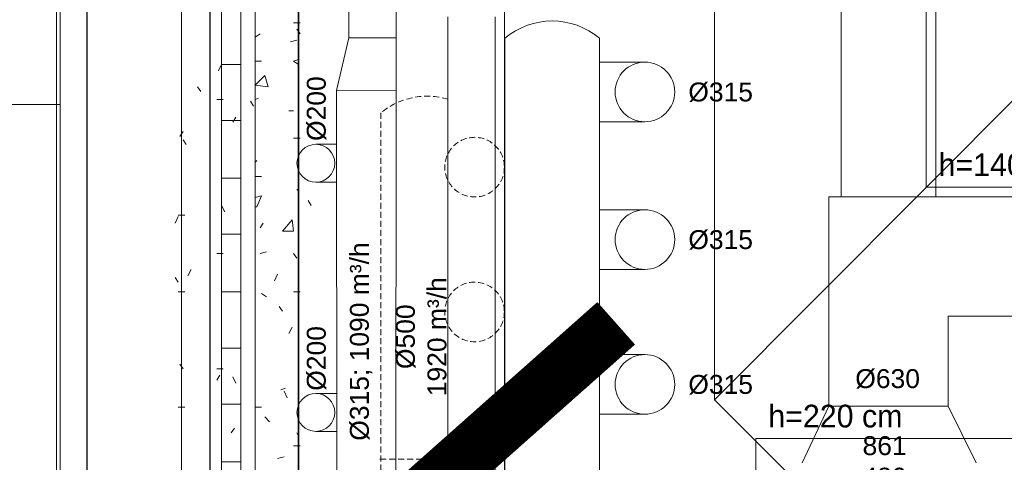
# Model space of a CAD drawing. Header units: millimetres. Extents: x -740 to 33545, y 5178 to 22494.
# Tile 81 of 256: x 8875 to 9395, y 6759 to 6993. Entities that reach past the tile are written whole.
import ezdxf
from ezdxf.lldxf.tags import DXFTag

# ---------------------------------------------------------------- set-up
doc = ezdxf.new("R2010")
doc.units = ezdxf.units.MM
doc.header["$MEASUREMENT"] = 0
doc.linetypes.add('CENTERX2', pattern=[101.6, 63.5, -12.7, 12.7, -12.7])
doc.linetypes.add('DASHED2', pattern=[9.525, 6.35, -3.175])
for name, color, linetype, lineweight in [('_IS_EKO_opis', 7, 'Continuous', 18), ('_IS_EKO_Wentylacja_Czerpnia', 72, 'Continuous', 20), ('_IS_EKO_Wentylacja_wyrzut', 16, 'Continuous', 20), ('_IS_Nawiew', 5, 'Continuous', 20), ('_IS_Wywiew', 1, 'Continuous', 20), ('A_izolacja', 252, 'Continuous', 9), ('A_l.przerywana', 252, 'ICAD_ISO03W100', 9), ('A_l.widokowa', 252, 'Continuous', 18), ('l.przerywana', 252, 'ICAD_ISO03W100', 5), ('Nowe_820-G Rysunki Obrazki_Nr_pióra__101', 252, 'Continuous', 5), ('Nowe_820-G Rysunki Obrazki_Nr_pióra__19', 252, 'Continuous', 0), ('Nowe_820-G Rysunki Obrazki_Nr_pióra__22', 252, 'Continuous', 25), ('wymiarowanie', 252, 'Continuous', 9)]:
    doc.layers.add(name, color=color, linetype=linetype, lineweight=lineweight)
doc.layers.add('_IS_EKO_Opis_Wentylacja', color=7, linetype='CENTERX2')
doc.styles.add('Arial', font='arial.ttf')
doc.styles.add('styl2', font='simplex.shx')
tags = doc.linetypes.add('ICAD_ISO03W100', pattern=[30, 12, -18]).pattern_tags.tags
tags[6:7] = [DXFTag(74, 4), DXFTag(75, 0), DXFTag(340, '0'), DXFTag(46, 1.0), DXFTag(50, 0.0), DXFTag(44, 0.0), DXFTag(45, 0.0)]
tags[4:5] = [DXFTag(74, 4), DXFTag(75, 0), DXFTag(340, '0'), DXFTag(46, 1.0), DXFTag(50, 0.0), DXFTag(44, 0.0), DXFTag(45, 0.0)]
doc.dimstyles.new('Skala 1-100', dxfattribs={"dimtxt": 17, "dimasz": 7, "dimexe": 1, "dimexo": 1, "dimgap": 1.5, "dimtad": 1, "dimdec": 1, "dimrnd": 0.5, "dimtxsty": 'styl2', "dimblk": 'ARCHTICK', "dimcen": 7, "dimadec": 0, "dimazin": 0, "dimtfac": 1, "dimtdec": 1, "dimtmove": 1, "dimatfit": 3, "dimldrblk": 'ARCHTICK', "dimfxl": 0, "dimlwd": -1, "dimlwe": -1, "dimarcsym": 0})

# ---------------------------------------------------------------- blocks, each defined once
blk = doc.blocks.new('_ArchTick')
at = {"color": 0, "linetype": 'ByBlock', "const_width": 0.15}
blk.add_lwpolyline([(-0.5, -0.5), (0.5, 0.5)], dxfattribs=at)

msp = doc.modelspace()

# ---------------------------------------------------------------- linework, layer by layer
at = {"layer": '_IS_EKO_Wentylacja_Czerpnia', "ltscale": 10}
for p, q in [((9500.03, 6899.04), (9302.49, 6899.04)), ((9302.49, 6899.04), (9302.49, 6788.55)), ((9437.24, 6836.04), (9365.49, 6836.04)), ((9365.49, 6836.04), (9365.49, 6788.55)), ((9302.49, 6788.55), (9288.24, 6758.55)), ((9302.49, 6788.55), (9365.49, 6788.55)), ((9365.49, 6788.55), (9380.34, 6758.55))]:
    msp.add_line(p, q, dxfattribs=at)
at = {"layer": '_IS_EKO_Wentylacja_wyrzut', "ltscale": 10}
for p, q in [((9358.99, 7411.46), (9358.99, 6899.04)), ((9308.99, 7361.46), (9308.99, 6899.04))]:
    msp.add_line(p, q, dxfattribs=at)
at = {"layer": '_IS_Nawiew'}
for p, q in [((9073.7, 6983.07), (9073.7, 7213.47)), ((9048.7, 6983.07), (9048.63, 7067.86)), ((9042.2, 6955.16), (9048.7, 6983.07)), ((9048.7, 6983.07), (9073.7, 6983.07)), ((9073.7, 6955.14), (9073.7, 6983.07)), ((9042.52, 6665.77), (9042.2, 6955.16)), ((9042.2, 6955.16), (9073.7, 6955.14)), ((9073.56, 6697.29), (9073.7, 6955.15)), ((9031.34, 6926.8), (9042.13, 6926.8)), ((9031.34, 6906.8), (9042.13, 6906.82)), ((9031.34, 6795.16), (9042.13, 6795.16)), ((9031.34, 6775.16), (9042.13, 6775.16))]:
    msp.add_line(p, q, dxfattribs=at)
at = {"layer": '_IS_Nawiew', "linetype": 'DASHED2', "ltscale": 0.5}
for p, q in [((9065.68, 6943.46), (9065.68, 6665.8)), ((9065.22, 6760.45), (9101.15, 6760.45))]:
    msp.add_line(p, q, dxfattribs=at)
at = {"layer": '_IS_Nawiew'}
for centre in [(9031.34, 6916.8), (9031.34, 6785.16)]:
    msp.add_circle(centre, 10, dxfattribs=at)
at = {"layer": '_IS_Nawiew', "linetype": 'DASHED2', "ltscale": 0.5}
for centre in [(9115.19, 6914.75), (9115.19, 6838.25)]:
    msp.add_circle(centre, 15.75, dxfattribs=at)
msp.add_arc((9090.21, 6913.49), 38.73, 73.5828, 129.3041, dxfattribs=at)
at = {"layer": '_IS_Wywiew'}
for p, q in [((9101.15, 6354.28), (9101.15, 6994.12)), ((9126.15, 6379.28), (9126.15, 6994.12)), ((9131.21, 6982.8), (9131.21, 6364.85)), ((9181.21, 6982.8), (9181.21, 6334.85)), ((9205.2, 6970.22), (9181.21, 6970.22)), ((9205.2, 6938.72), (9181.21, 6938.72)), ((9205.2, 6892.22), (9181.21, 6892.22)), ((9205.2, 6860.72), (9181.21, 6860.72)), ((9205.2, 6815.72), (9181.21, 6815.72)), ((9205.2, 6784.22), (9181.21, 6784.22))]:
    msp.add_line(p, q, dxfattribs=at)
for centre in [(9205.2, 6954.47), (9205.2, 6876.47), (9205.2, 6799.97)]:
    msp.add_circle(centre, 15.75, dxfattribs=at)
msp.add_arc((9156.21, 6953.23), 38.73, 49.7929, 130.2071, dxfattribs=at)
at = {"layer": 'A_izolacja', "lineweight": 35}
msp.add_lwpolyline([(9022.13, 6228.22), (9022.13, 7547.46), (9468.32, 7547.46), (9468.32, 7014.77), (9468.32, 7013.08), (9568.44, 7013.08)], dxfattribs=at)
at = {"layer": 'A_l.przerywana', "linetype": 'ICAD_ISO03W100', "lineweight": 5}
msp.add_lwpolyline([(8910.37, 7659.22), (8910.37, 6116.46)], dxfattribs=at)
at = {"layer": 'A_l.przerywana', "linetype": 'ICAD_ISO03W100', "lineweight": 13}
msp.add_lwpolyline([(8910.37, 7659.22), (8910.37, 6116.46)], dxfattribs=at)
at = {"layer": 'A_l.widokowa'}
for points in [[(8894.25, 7675.33), (8894.25, 6100.34), (11835.26, 6100.34), (11835.26, 7681.13), (11133.32, 7681.13), (11133.32, 7140.95), (9596.19, 7140.95), (9596.19, 7675.33)], [(8896.25, 7673.33), (8896.25, 6102.34), (11833.26, 6102.34), (11833.26, 7679.13), (11135.32, 7679.13), (11135.32, 7138.95), (9594.19, 7138.95), (9594.19, 7673.33)]]:
    msp.add_lwpolyline(points, close=True, dxfattribs=at)
at = {"layer": 'l.przerywana'}
for p, q in [((9241.94, 6791.9), (9241.94, 7331.19)), ((9241.94, 6791.9), (9525.95, 7076.76)), ((9410.99, 6622.85), (9241.94, 6791.9))]:
    msp.add_line(p, q, dxfattribs=at)
for points in [[(8910.51, 7659.07), (8910.51, 6116.61), (11819, 6116.61), (11819, 7664.86), (11149.58, 7664.86), (11149.58, 7124.69), (9860.86, 7124.69), (9860.86, 7659.07)], [(9131.06, 7438.52), (9131.06, 6337.16), (11598.45, 6337.16), (11598.45, 7444.31), (11370.13, 7444.31), (11370.13, 6904.14), (9353.84, 6904.14), (9353.84, 7438.52)], [(9263.86, 6771.34), (9263.86, 6469.96), (11465.65, 6469.96), (11465.65, 6771.34)]]:
    msp.add_lwpolyline(points, close=True, dxfattribs=at)
at = {"layer": 'Nowe_820-G Rysunki Obrazki_Nr_pióra__101', "linetype": 'Continuous', "lineweight": 5}
for points in [[(8960.32, 7615.06), (8960.32, 6166.41)], [(8981.49, 6187.58), (8981.49, 7593.89)], [(8991.65, 6196.89), (8991.65, 7584.58)], [(8999.27, 6205.36), (8999.27, 7576.11)], [(8999.27, 6983.44), (9001.81, 6985.14)], [(9017.89, 6980.9), (9021.28, 6981.75)], [(8981.49, 6969.05), (8991.65, 6969.05)], [(9019.59, 6970.74), (9022.13, 6971.59)], [(9019.59, 6970.74), (9022.13, 6969.05)], [(8999.27, 6958.04), (9004.35, 6963.12)], [(9006.04, 6957.2), (9004.35, 6963.12)], [(8999.27, 6958.04), (9006.04, 6957.2)], [(8999.27, 6950.42), (9000.96, 6951.27)], [(9017.05, 6944.5), (9019.59, 6944.5)], [(8981.49, 6939.42), (8991.65, 6939.42)], [(8999.27, 6917.4), (9000.11, 6918.25)], [(8981.49, 6908.94), (8991.65, 6908.94)], [(8999.27, 6898.78), (9002.65, 6899.62)], [(9000.11, 6893.7), (9002.65, 6899.62)], [(9021.28, 6903.01), (9022.13, 6902.16)], [(8999.27, 6893.7), (9000.11, 6893.7)], [(9013.66, 6881), (9018.74, 6886.92)], [(9019.59, 6881), (9018.74, 6886.92)], [(8981.49, 6879.3), (8991.65, 6879.3)], [(9013.66, 6881), (9019.59, 6881)], [(9001.81, 6869.14), (9005.19, 6869.99)], [(8981.49, 6848.82), (8991.65, 6848.82)], [(9002.65, 6847.98), (9005.19, 6846.28)], [(8981.49, 6819.19), (8991.65, 6819.19)], [(9012.81, 6797.18), (9015.35, 6798.02)], [(8981.49, 6789.56), (8991.65, 6789.56)], [(9004.35, 6782.78), (9006.89, 6780.24)], [(9021.28, 6774.32), (9022.13, 6772.62)], [(8981.49, 6759.08), (8991.65, 6759.08)], [(9011.12, 6760.77), (9014.51, 6761.62)]]:
    msp.add_lwpolyline(points, dxfattribs=at)
at = {"layer": 'Nowe_820-G Rysunki Obrazki_Nr_pióra__19', "linetype": 'Continuous', "lineweight": 0}
for points in [[(9019.59, 6991.06), (9022.97, 6991.06)], [(9022.97, 6985.14), (9021.28, 6987.68)], [(8981.49, 6969.05), (8979.79, 6965.66)], [(8999.27, 6970.74), (9002.65, 6970.74)], [(8970.48, 6954.66), (8968.79, 6957.2)], [(8978.95, 6950.42), (8982.33, 6950.42)], [(8998.42, 6947.04), (8996.73, 6949.58)], [(8989.11, 6941.11), (8987.41, 6938.57)], [(8961.17, 6933.49), (8959.47, 6930.95)], [(8962.86, 6926.72), (8961.17, 6929.26)], [(9019.59, 6930.1), (9022.97, 6930.1)], [(8999.27, 6909.78), (9002.65, 6909.78)], [(8983.18, 6891.16), (8981.49, 6894.54)], [(9028.9, 6894.54), (9027.21, 6897.08)], [(8958.63, 6889.46), (8962.01, 6889.46)], [(8958.63, 6888.62), (8956.93, 6885.23)], [(9003.5, 6885.23), (9001.81, 6882.69)], [(8978.95, 6869.14), (8982.33, 6869.14)], [(9021.28, 6866.6), (9019.59, 6869.14)], [(8965.4, 6860.68), (8963.71, 6857.29)], [(9011.12, 6858.14), (9009.43, 6854.75)], [(8958.63, 6853.9), (8956.93, 6856.44)], [(8958.63, 6848.82), (8962.01, 6848.82)], [(9019.59, 6848.82), (9022.97, 6848.82)], [(9013.66, 6838.66), (9011.97, 6841.2)], [(9018.74, 6830.2), (9017.05, 6826.81)], [(8961.17, 6808.18), (8959.47, 6810.72)], [(8978.95, 6808.18), (8982.33, 6808.18)], [(8980.64, 6804.8), (8978.95, 6802.26)], [(8989.11, 6800.56), (8987.41, 6803.95)], [(9016.2, 6792.94), (9014.51, 6796.33)], [(8958.63, 6787.86), (8962.01, 6787.86)], [(8999.27, 6787.86), (9002.65, 6787.86)], [(8988.26, 6776.86), (8986.57, 6774.32)], [(9019.59, 6767.54), (9022.97, 6767.54)]]:
    msp.add_lwpolyline(points, dxfattribs=at)
at = {"layer": 'Nowe_820-G Rysunki Obrazki_Nr_pióra__22', "linetype": 'Continuous', "lineweight": 25}
for points in [[(8975.56, 6181.65), (8975.56, 7599.82)], [(9022.13, 7553.25), (9022.13, 6228.22)]]:
    msp.add_lwpolyline(points, dxfattribs=at)
at = {"layer": 'wymiarowanie'}
msp.add_line((8746.04, 6947.91), (8896.25, 6947.91), dxfattribs=at)

# ---------------------------------------------------------------- texts
at = {"layer": '_IS_EKO_Opis_Wentylacja', "char_height": 10, "width": 108.1234, "rotation": 90, "style": 'Arial'}
for s, insert, attachment_point in [('%%C200', (9026.54, 6928.57), 1), ('%%C315; 1090 m³/h', (9049.33, 6822.62), 2), ('%%C500\\P1920 m³/h', (9073.63, 6825.16), 2), ('%%C200', (9026.55, 6796.61), 1)]:
    msp.add_mtext(s, dxfattribs=dict(at, insert=insert, attachment_point=attachment_point))
at = {"layer": '_IS_EKO_Opis_Wentylacja', "char_height": 10, "width": 108.1234, "style": 'Arial'}
for s, insert, attachment_point in [('%%C315', (9228.16, 6959.46), 1), ('%%C315', (9228.16, 6881.46), 1), ('%%c630\\P', (9316.39, 6808.03), 1), ('%%C315', (9228.16, 6804.96), 1), ('861\\P480', (9331.88, 6772.62), 2)]:
    msp.add_mtext(s, dxfattribs=dict(at, insert=insert, attachment_point=attachment_point))
at = {"layer": 'wymiarowanie', "char_height": 12, "width": 409.9394, "attachment_point": 1}
for s, insert in [('{\\fCentury Gothic|b0|i0|c238|p34;h=140 cm}\\P\\pi409.93942;{\\fCentury Gothic|b0|i0|c238|p34;\\H1.00000x; }', (9360.39, 6922.03)), ('{\\fCentury Gothic|b0|i0|c238|p34;h=220 cm}\\P\\pi409.93942;{\\fCentury Gothic|b0|i0|c238|p34;\\H1.00000x; }', (9270.41, 6789.23))]:
    msp.add_mtext(s, dxfattribs=dict(at, insert=insert))

# ---------------------------------------------------------------- leaders
at = {"layer": '_IS_EKO_opis', "linetype": 'ByBlock', "lineweight": 15}
msp.add_leader([(9084.26, 6738.4), (9022.36, 6742.1), (8880.61, 6742.27)], dimstyle='Skala 1-100', override={"dimtxt": 300, "dimasz": 200, "dimexe": 4, "dimfxl": 1, "dimfxlon": 0}, dxfattribs=at)

doc.saveas('drawing.dxf')
